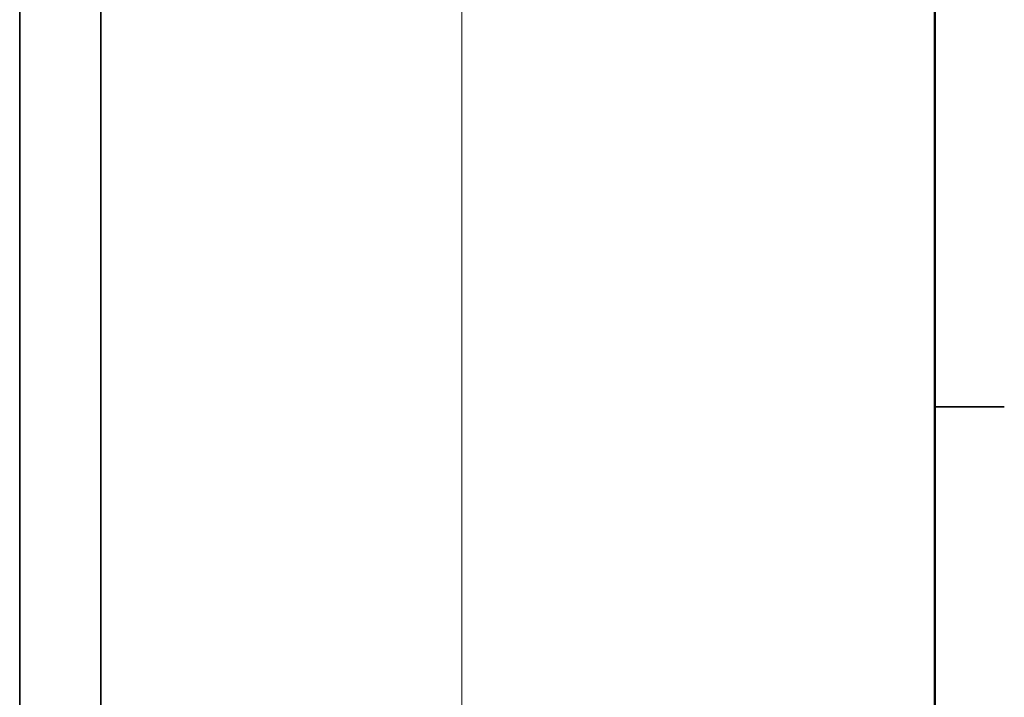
# Model space of a CAD drawing. Header units: millimetres. Extents: x 4 to 1188, y 1 to 840.
# Tile 141 of 256: x 1138 to 1188, y 206 to 240. Entities that reach past the tile are written whole.
import ezdxf

# ---------------------------------------------------------------- set-up
doc = ezdxf.new("R2010")
doc.units = ezdxf.units.MM
doc.layers.add('1', color=7, linetype='Continuous')
doc.layers.add('256', color=7, linetype='Continuous')

msp = doc.modelspace()

# ---------------------------------------------------------------- linework, layer by layer
at = {"layer": '1', "color": 154, "linetype": 'Continuous', "lineweight": 13}
msp.add_line((1160.1315, 163.5097), (1160.1315, 270.2203), dxfattribs=at)
at = {"layer": '1', "color": 154, "linetype": 'Continuous', "lineweight": 35}
for p, q in [((1137.8212, 163.7982), (1137.8212, 268.2335)), ((1141.9224, 265.8657), (1141.9224, 159.155))]:
    msp.add_line(p, q, dxfattribs=at)
at = {"layer": '256', "color": 18, "linetype": 'Continuous', "lineweight": 50}
msp.add_line((1184, 836), (1184, 5), dxfattribs=at)
at = {"layer": '256', "color": 18, "linetype": 'Continuous', "lineweight": 35}
msp.add_line((1184, 220.5), (1187.5, 220.5), dxfattribs=at)

doc.saveas('drawing.dxf')
